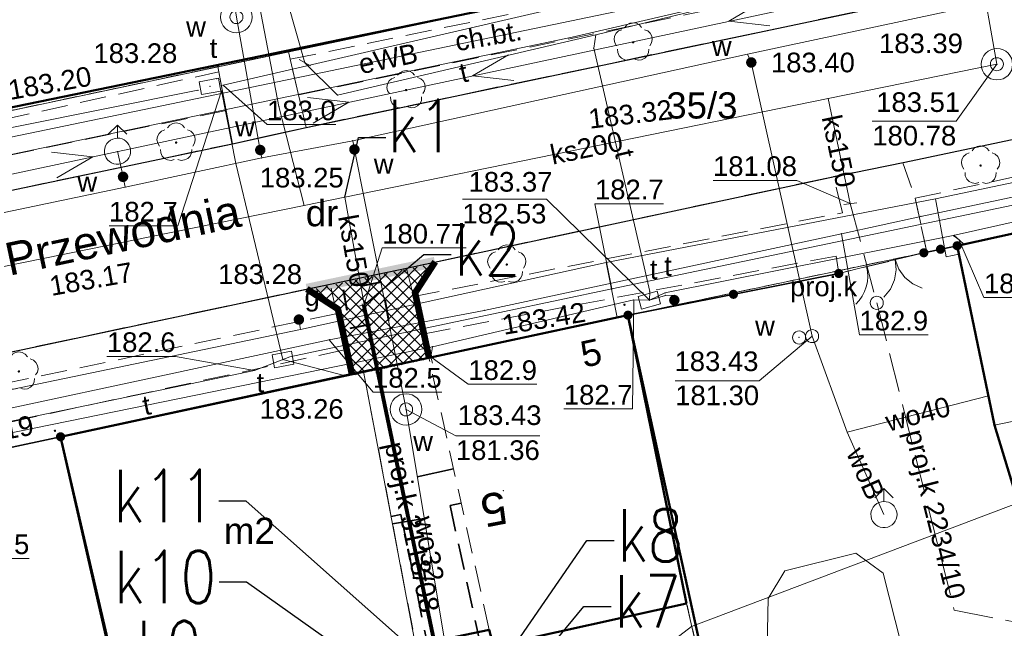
# Model space of a CAD drawing. Extents: x 6599148 to 6599715, y 5731697 to 5731887.
# Tile 4 of 8: x 6599274 to 6599312, y 5731758 to 5731781. Entities that reach past the tile are written whole.
import ezdxf
from ezdxf.enums import TextEntityAlignment as Align

# ---------------------------------------------------------------- set-up
doc = ezdxf.new("R2010")
doc.units = 0
doc.header["$PDSIZE"] = 0.75
for name, pattern in [('PRZER0_8-0_8', [1.6, 0.8, -0.8]), ('PRZER1-1', [2, 1, -1]), ('PRZER2-1', [3, 2, -1]), ('PRZER3-1', [4, 3, -1])]:
    doc.linetypes.add(name, pattern=pattern)
doc.layers.get('0').update_dxf_attribs({"linetype": 'CONTINUOUS', "lineweight": 13})
for name, color, linetype, lineweight in [('0-kreskowanie', 7, 'CONTINUOUS', 13), ('GELULI_O', 61, 'PRZER3-1', 18), ('GEPADR', 7, 'CONTINUOUS', 18), ('GEPADR_O', 7, 'CONTINUOUS', 18), ('GESBLO', 7, 'CONTINUOUS', 18), ('GESBPB', 7, 'PRZER2-1', 18), ('GESBZO', 7, 'CONTINUOUS', 50), ('GESBZO_O', 7, 'CONTINUOUS', 50), ('GESDZI', 61, 'CONTINUOUS', 18), ('GESDZI_O', 61, 'CONTINUOUS', 18), ('GESUZY', 84, 'PRZER1-1', 18), ('GESUZY_O', 84, 'PRZER1-1', 18), ('GSLKBR', 7, 'CONTINUOUS', 18), ('GSLKFU', 7, 'CONTINUOUS', 18), ('GSLKOG', 7, 'CONTINUOUS', 35), ('GSLKRW', 7, 'CONTINUOUS', 25), ('GSPRDL', 84, 'CONTINUOUS', 18), ('GSPWPS', 7, 'CONTINUOUS', 13), ('GSPWPS_O', 7, 'CONTINUOUS', 13), ('GSSKOA', 7, 'PRZER3-1', 18), ('GSSKOD', 7, 'PRZER2-1', 18), ('GSSKOD_O', 7, 'PRZER2-1', 18), ('GSSWWS', 140, 'CONTINUOUS', 18), ('GULEPR', 1, 'CONTINUOUS', 18), ('GULEPR_O', 1, 'CONTINUOUS', 18), ('GULGPR', 52, 'CONTINUOUS', 18), ('GULKPR', 32, 'CONTINUOUS', 18), ('GULKPR_O', 32, 'CONTINUOUS', 18), ('GULSPR', 7, 'CONTINUOUS', 18), ('GULTPR', 30, 'CONTINUOUS', 18), ('GULTPR_O', 30, 'CONTINUOUS', 18), ('GULWPR', 5, 'CONTINUOUS', 18), ('GULWPR_O', 5, 'CONTINUOUS', 18), ('GUPGZA', 52, 'CONTINUOUS', 18), ('GUPGZA_O', 52, 'CONTINUOUS', 18), ('GUPIKP', 7, 'CONTINUOUS', 18), ('GUPIWZ', 7, 'CONTINUOUS', 18), ('GUPIWZ_O', 7, 'CONTINUOUS', 18), ('GUPKSD', 32, 'CONTINUOUS', 18), ('GUPKSD_O', 32, 'CONTINUOUS', 18), ('GUPPRZ', 7, 'CONTINUOUS', 18), ('GUPPRZ_O', 7, 'CONTINUOUS', 18), ('GUPTUT', 30, 'CONTINUOUS', 18), ('GUPTUT_O', 30, 'CONTINUOUS', 18), ('GUPWDT', 5, 'CONTINUOUS', 18), ('GUPWZA', 5, 'CONTINUOUS', 18), ('GUPWZA_O', 5, 'CONTINUOUS', 18), ('GUPZCP', 7, 'CONTINUOUS', 18), ('GUSIKP', 7, 'CONTINUOUS', 18), ('V_ks istn.', 14, 'PRZER2-1', 35), ('V_woda', 4, 'CONTINUOUS', 50), ('V_woda istn.', 4, 'PRZER3-1', 35), ('V_wykopy', 84, 'PRZER0_8-0_8', 40), ('z-odtworzenie', 6, 'PRZER2-1', 30)]:
    doc.layers.add(name, color=color, linetype=linetype, lineweight=lineweight)
for name, color, linetype in [('Linie_odn', 61, 'CONTINUOUS'), ('Odcinki', 34, 'CONTINUOUS'), ('Opis_PZ', 61, 'CONTINUOUS')]:
    doc.layers.add(name, color=color, linetype=linetype)
doc.styles.add('GEO-INFO', font='arial.ttf')
doc.styles.get("Standard").update_dxf_attribs({"font": 'simplex.shx', "width": 0.7})

# ---------------------------------------------------------------- blocks, each defined once
blk = doc.blocks.new('KOLO')
blk.add_hatch(color=0).paths.add_polyline_path([(-0.5, 0), (-0.482963, -0.12941), (-0.433013, -0.25), (-0.353553, -0.353553), (-0.25, -0.433013), (-0.12941, -0.482963), (0, -0.5), (0.12941, -0.482963), (0.25, -0.433013), (0.353553, -0.353553), (0.433013, -0.25), (0.482963, -0.12941), (0.5, 0), (0.482963, 0.12941), (0.433013, 0.25), (0.353553, 0.353553), (0.25, 0.433013), (0.12941, 0.482963), (0, 0.5), (-0.12941, 0.482963), (-0.25, 0.433013), (-0.353553, 0.353553), (-0.433013, 0.25), (-0.482963, 0.12941)])
blk = doc.blocks.new('SPDLP')
blk.add_hatch(color=0).paths.add_polyline_path([(0, -0.09), (0.027812, -0.085595), (0.052901, -0.072812), (0.072812, -0.052901), (0.085595, -0.027812), (0.09, 0), (0.085595, 0.027812), (0.072812, 0.052901), (0.052901, 0.072812), (0.027812, 0.085595), (0, 0.09), (-0.027812, 0.085595), (-0.052901, 0.072812), (-0.072812, 0.052901), (-0.085595, 0.027812), (-0.09, 0), (-0.085595, -0.027812), (-0.072812, -0.052901), (-0.052901, -0.072812), (-0.027812, -0.085595)])
at = {"color": 0}
for points in [[(-1.271938, -0.268652), (-1.40916, -0.048001), (-1.462858, 0.20623), (-1.426585, 0.463525), (-1.304695, 0.693003), (-1.11182, 0.867117), (-0.871109, 0.964971)], [(-0.648554, 1.126667), (-0.481106, 1.325358), (-0.255912, 1.454989), (0, 1.5), (0.255912, 1.454989), (0.481106, 1.325358), (0.648554, 1.126667)], [(0.871109, 0.964971), (1.11182, 0.867117), (1.304695, 0.693003), (1.426585, 0.463525), (1.462858, 0.20623), (1.40916, -0.048001), (1.271938, -0.268652)], [(-0.137547, -1.292703), (-0.389802, -1.355024), (-0.648184, -1.327532), (-0.881678, -1.213525), (-1.062258, -1.026689), (-1.168249, -0.78945), (-1.186929, -0.530282)], [(1.186929, -0.530282), (1.168249, -0.78945), (1.062258, -1.026689), (0.881678, -1.213525), (0.648184, -1.327532), (0.389802, -1.355024), (0.137547, -1.292703)]]:
    blk.add_lwpolyline(points, dxfattribs=at)
blk = doc.blocks.new('SUEP1')
at = {"color": 0}
blk.add_lwpolyline([(-1.5, -1), (1.5, 0), (-1.5, 1)], dxfattribs=at)
blk = doc.blocks.new('POINT')
at = {"color": 0}
blk.add_point((0, 0), dxfattribs=at)
blk = doc.blocks.new('PION_C')
at = {"color": 0}
blk.add_lwpolyline([(0, 0.5), (0, -0.5)], dxfattribs=at)
blk = doc.blocks.new('OKRAG_PELNY')
at = {"color": 0}
blk.add_lwpolyline([(0, 0.5), (0.12941, 0.482963), (0.25, 0.433013), (0.353553, 0.353553), (0.433013, 0.25), (0.482963, 0.12941), (0.5, 0), (0.482963, -0.12941), (0.433013, -0.25), (0.353553, -0.353553), (0.25, -0.433013), (0.12941, -0.482963), (0, -0.5), (-0.12941, -0.482963), (-0.25, -0.433013), (-0.353553, -0.353553), (-0.433013, -0.25), (-0.482963, -0.12941), (-0.5, 0), (-0.482963, 0.12941), (-0.433013, 0.25), (-0.353553, 0.353553), (-0.25, 0.433013), (-0.12941, 0.482963)], close=True, dxfattribs=at)
blk = doc.blocks.new('SUUS02')
at = {"color": 0}
for points in [[(-0.707107, 1.292893), (0, 2), (0.707107, 1.292893)], [(0, 1), (0, 2)]]:
    blk.add_lwpolyline(points, dxfattribs=at)
blk.add_lwpolyline([(0, 1), (0.173648, 0.984808), (0.34202, 0.939693), (0.5, 0.866025), (0.642788, 0.766044), (0.766044, 0.642788), (0.866025, 0.5), (0.939693, 0.34202), (0.984808, 0.173648), (1, 0), (0.984808, -0.173648), (0.939693, -0.34202), (0.866025, -0.5), (0.75575, -0.654861), (0.618159, -0.786053), (0.458227, -0.888835), (0.281733, -0.959493), (0.095056, -0.995472), (-0.095056, -0.995472), (-0.281733, -0.959493), (-0.458227, -0.888835), (-0.618159, -0.786053), (-0.75575, -0.654861), (-0.866025, -0.5), (-0.945001, -0.327068), (-0.989821, -0.142315), (-0.998867, 0.047582), (-0.971812, 0.235759), (-0.909632, 0.415415), (-0.814576, 0.580057), (-0.690079, 0.723734), (-0.540641, 0.841254), (-0.371662, 0.928368), (-0.189251, 0.981929)], close=True, dxfattribs=at)
blk = doc.blocks.new('PROSTOKAT1_5-1_PELNY')
at = {"color": 0}
blk.add_lwpolyline([(0.75, -0.5), (-0.75, -0.5), (-0.75, 0.5), (0.75, 0.5)], close=True, dxfattribs=at)
blk = doc.blocks.new('KTOK04')
at = {"color": 0}
blk.add_lwpolyline([(0, 0), (-0.01711, -0.261052), (-0.068148, -0.517638), (-0.152241, -0.765367), (-0.267949, -1), (-0.413293, -1.217523), (-0.585786, -1.414214), (-0.782477, -1.586707), (-1, -1.732051)], dxfattribs=at)
blk = doc.blocks.new('SLBRA')
at = {"color": 0}
for points in [[(1.732051, 1), (1.414214, 0.585786), (1, 0.267949), (0.517638, 0.068148), (0, 0)], [(0, 0), (0.517638, -0.068148), (1, -0.267949), (1.414214, -0.585786), (1.732051, -1)]]:
    blk.add_lwpolyline(points, dxfattribs=at)

msp = doc.modelspace()

# ---------------------------------------------------------------- hatches: boundary and pattern name
at = {"layer": '0-kreskowanie'}
h = msp.add_hatch(dxfattribs=at)
h.set_pattern_fill('ANSI37', color=30, scale=0.1, style=0)
h.set_pattern_definition([(45, (6599285.3668, 5731767.89015), (-0.224506, 0.224506), []), (135, (6599285.3668, 5731767.89015), (-0.224506, -0.224506), [])])
h.paths.add_polyline_path([(6599285.367, 5731771.142), (6599290.268, 5731772.182), (6599289.501, 5731770.994), (6599290.033, 5731768.524), (6599287.089, 5731767.89), (6599286.554, 5731770.375)])

# ---------------------------------------------------------------- linework, layer by layer
msp.add_line((6599287.45, 5731768.02, 10.18), (6599289.44, 5731757.57, 10.18))
at = {"layer": 'GESBLO', "linetype": 'Continuous', "elevation": 10.18}
for points in [[(6599310.122, 5731772.829), (6599318.955, 5731774.774), (6599320.066, 5731769.735), (6599316.697, 5731768.993), (6599317.11, 5731767.133), (6599311.55, 5731765.976)], [(6599311.55, 5731765.976), (6599317.11, 5731767.133), (6599316.697, 5731768.993), (6599320.066, 5731769.735), (6599320.758, 5731766.628), (6599321.477, 5731763.693), (6599319.994, 5731763.343), (6599313.493, 5731761.824), (6599312.856, 5731761.671)]]:
    msp.add_lwpolyline(points, close=True, dxfattribs=at)
at = {"layer": 'GESBPB', "linetype": 'PRZER2-1', "ltscale": 0.5, "elevation": 10.18}
msp.add_lwpolyline([(6599287.454, 5731768.014), (6599289.445, 5731757.576), (6599292.252, 5731758.16), (6599289.947, 5731768.548)], dxfattribs=at)
at = {"layer": 'GESBZO', "linetype": 'Continuous', "elevation": 10.18}
for points in [[(6599295.09, 5731782.46), (6599273.74, 5731778.06), (6599273.32, 5731779.95), (6599271.96, 5731786.14), (6599271.4, 5731788.7), (6599279.77, 5731790.45), (6599280.4, 5731787.57), (6599283.21, 5731788.16), (6599283.51, 5731786.76), (6599293.77, 5731788.96)], [(6599320.07, 5731769.74), (6599320.76, 5731766.63), (6599321.48, 5731763.69), (6599319.99, 5731763.34), (6599320.53, 5731761.06), (6599313.88, 5731759.54), (6599313.49, 5731761.82), (6599312.86, 5731761.67), (6599311.55, 5731765.98), (6599310.12, 5731772.83), (6599318.96, 5731774.77)], [(6599299.79, 5731759.17), (6599292.41, 5731757.54), (6599292.25, 5731758.16), (6599289.44, 5731757.57), (6599278.22, 5731755.24), (6599275.88, 5731765.53), (6599287.45, 5731768.02), (6599289.94, 5731768.55), (6599297.55, 5731770.18)]]:
    msp.add_lwpolyline(points, close=True, dxfattribs=at)
at = {"layer": 'GESDZI', "linetype": 'Continuous', "elevation": 10.22}
for points in [[(6599290.203, 5731805.179), (6599292.9, 5731793.17), (6599295.09, 5731782.46), (6599273.6, 5731777.91)], [(6599238.371, 5731769.272), (6599252.24, 5731772.67), (6599273.6, 5731777.91), (6599295.09, 5731782.46), (6599305.65, 5731784.84), (6599316.13, 5731787.06), (6599332.801, 5731790.808)], [(6599335.502, 5731778.135), (6599318.96, 5731774.77), (6599310.12, 5731772.83), (6599297.55, 5731770.18), (6599275.88, 5731765.53), (6599260.17, 5731762.18), (6599254.5, 5731760.93), (6599247.69, 5731759.44), (6599240.923, 5731757.985)]]:
    msp.add_lwpolyline(points, dxfattribs=at)
for points in [[(6599305.02, 5731736.05), (6599303.56, 5731742.29), (6599301.92, 5731749.84), (6599299.79, 5731759.17), (6599297.55, 5731770.18), (6599310.12, 5731772.83), (6599318.96, 5731774.77), (6599320.07, 5731769.74), (6599326.41, 5731741)], [(6599283.82, 5731731.41), (6599275.88, 5731765.53), (6599297.55, 5731770.18), (6599299.79, 5731759.17), (6599301.92, 5731749.84), (6599303.56, 5731742.29), (6599305.02, 5731736.05)], [(6599262.51, 5731726.73), (6599254.5, 5731760.93), (6599260.17, 5731762.18), (6599275.88, 5731765.53), (6599283.82, 5731731.41)]]:
    msp.add_lwpolyline(points, close=True, dxfattribs=at)
at = {"layer": 'GESUZY', "linetype": 'PRZER1-1', "ltscale": 0.5, "elevation": 10.08}
for points in [[(6599332.801, 5731790.808), (6599316.13, 5731787.06), (6599305.65, 5731784.84), (6599295.09, 5731782.46), (6599273.6, 5731777.91), (6599273.15, 5731780.02), (6599251.72, 5731775.24), (6599237.701, 5731772.233)], [(6599238.371, 5731769.272), (6599252.24, 5731772.67), (6599273.6, 5731777.91), (6599295.09, 5731782.46), (6599305.65, 5731784.84), (6599316.13, 5731787.06), (6599332.801, 5731790.808)], [(6599335.502, 5731778.135), (6599318.96, 5731774.77), (6599310.12, 5731772.83), (6599297.55, 5731770.18), (6599275.88, 5731765.53), (6599260.17, 5731762.18), (6599254.5, 5731760.93), (6599247.69, 5731759.44), (6599240.923, 5731757.985)]]:
    msp.add_lwpolyline(points, dxfattribs=at)
for points in [[(6599305.02, 5731736.05), (6599303.56, 5731742.29), (6599301.92, 5731749.84), (6599299.79, 5731759.17), (6599297.55, 5731770.18), (6599310.12, 5731772.83), (6599318.96, 5731774.77), (6599320.07, 5731769.74), (6599326.41, 5731741)], [(6599283.82, 5731731.41), (6599275.88, 5731765.53), (6599297.55, 5731770.18), (6599299.79, 5731759.17), (6599301.92, 5731749.84), (6599303.56, 5731742.29), (6599305.02, 5731736.05)], [(6599262.51, 5731726.73), (6599254.5, 5731760.93), (6599260.17, 5731762.18), (6599275.88, 5731765.53), (6599283.82, 5731731.41)]]:
    msp.add_lwpolyline(points, close=True, dxfattribs=at)
at = {"layer": 'GSLKBR', "linetype": 'Continuous', "elevation": 10.18}
msp.add_lwpolyline([(6599306.66, 5731772.04), (6599308.848, 5731772.56)], dxfattribs=at)
at = {"layer": 'GSLKFU', "linetype": 'Continuous', "elevation": 10.18}
msp.add_lwpolyline([(6599305.6, 5731771.77), (6599306.66, 5731772.04)], dxfattribs=at)
at = {"layer": 'GSLKOG', "linetype": 'Continuous', "elevation": 10.18}
for points in [[(6599310.122, 5731772.829), (6599308.848, 5731772.56)], [(6599305.6, 5731771.77), (6599297.552, 5731770.178)], [(6599266.884, 5731763.612), (6599275.88, 5731765.534)]]:
    msp.add_lwpolyline(points, dxfattribs=at)
at = {"layer": 'GSLKRW', "linetype": 'Continuous', "elevation": 10.18}
for points in [[(6599253.366, 5731770.558), (6599267.071, 5731773.481), (6599269.883, 5731774.08), (6599282.443, 5731776.725), (6599285.254, 5731777.351), (6599308.204, 5731782.173), (6599310.731, 5731782.73), (6599333.497, 5731787.544)], [(6599254.09, 5731764.592), (6599263.759, 5731766.589), (6599266.097, 5731767.098), (6599286.179, 5731771.367), (6599289.086, 5731771.97), (6599305.434, 5731775.477), (6599308.127, 5731776.015), (6599334.754, 5731781.643)]]:
    msp.add_lwpolyline(points, dxfattribs=at)
at = {"layer": 'GSSKOA', "linetype": 'PRZER3-1', "ltscale": 0.5, "elevation": 10.18}
for points in [[(6599239.652, 5731767.584), (6599242.377, 5731768.207), (6599253.366, 5731770.558), (6599267.071, 5731773.481), (6599269.883, 5731774.08), (6599282.443, 5731776.725), (6599285.254, 5731777.351), (6599308.204, 5731782.173), (6599310.731, 5731782.73), (6599333.497, 5731787.544)], [(6599334.754, 5731781.643), (6599308.127, 5731776.015), (6599305.434, 5731775.477), (6599289.086, 5731771.97), (6599286.179, 5731771.367), (6599266.097, 5731767.098), (6599263.759, 5731766.589), (6599254.09, 5731764.592), (6599250.779, 5731763.898), (6599247.688, 5731763.221), (6599246.81, 5731762.983), (6599240.118, 5731761.547)]]:
    msp.add_lwpolyline(points, dxfattribs=at)
msp.add_lwpolyline([(6599284.653, 5731779.95), (6599284.968, 5731778.591), (6599285.254, 5731777.351), (6599282.443, 5731776.725), (6599282.201, 5731777.995), (6599281.92, 5731779.467), (6599281.869, 5731779.739), (6599284.573, 5731780.296)], close=True, dxfattribs=at)
at = {"layer": 'GSSKOD', "linetype": 'PRZER2-1', "ltscale": 0.5, "elevation": 10.18}
for points in [[(6599307.751, 5731784.742), (6599307.995, 5731783.358), (6599284.968, 5731778.591), (6599284.653, 5731779.95), (6599296.27, 5731782.34), (6599296.72, 5731782.83)], [(6599335.354, 5731778.832), (6599332.619, 5731778.203), (6599332.661, 5731777.624), (6599328.696, 5731776.856), (6599318.955, 5731774.774), (6599310.122, 5731772.829), (6599308.965, 5731772.585), (6599308.515, 5731774.647), (6599335.04, 5731780.302)], [(6599265.877, 5731778.4), (6599268.785, 5731779.049), (6599269.31, 5731776.676), (6599281.92, 5731779.467), (6599282.201, 5731777.995), (6599269.592, 5731775.398), (6599269.883, 5731774.08), (6599267.071, 5731773.481), (6599266.741, 5731774.84), (6599242.128, 5731769.516), (6599242.377, 5731768.207), (6599239.652, 5731767.584), (6599239.159, 5731768.91)], [(6599266.336, 5731766.004), (6599286.423, 5731770.235), (6599286.179, 5731771.367), (6599289.086, 5731771.97), (6599289.359, 5731770.885), (6599305.746, 5731774.092), (6599305.405, 5731775.471), (6599308.046, 5731775.998), (6599308.515, 5731774.647), (6599308.965, 5731772.585), (6599305.6, 5731771.77), (6599305.499, 5731772.437), (6599289.718, 5731769.459), (6599289.947, 5731768.548), (6599287.454, 5731768.014), (6599286.925, 5731767.901), (6599286.721, 5731768.849), (6599266.659, 5731764.521)]]:
    msp.add_lwpolyline(points, dxfattribs=at)
at = {"layer": 'GSSWWS', "linetype": 'Continuous', "elevation": 10.06}
msp.add_lwpolyline([(6599307.292, 5731760.33), (6599306.256, 5731761.09), (6599303.539, 5731760.416), (6599302.9, 5731759.363), (6599302.859, 5731756.931), (6599304.178, 5731754.497), (6599305.1, 5731753.886), (6599307.785, 5731754.689), (6599308.431, 5731755.852)], close=True, dxfattribs=at)
at = {"layer": 'GULEPR', "linetype": 'Continuous', "elevation": 10.14}
for points in [[(6599272.617, 5731776.696), (6599304.16, 5731783.257), (6599333.142, 5731789.211)], [(6599238.643, 5731768.066), (6599272.216, 5731775.183), (6599306.289, 5731782.444), (6599331.018, 5731787.754), (6599333.341, 5731788.273)], [(6599335.209, 5731779.509), (6599333.13, 5731779.12), (6599327.84, 5731777.98), (6599308.74, 5731773.95), (6599305.7, 5731773.29), (6599292.06, 5731770.36), (6599286.14, 5731769.24), (6599267.38, 5731765.21), (6599262.69, 5731764.15), (6599252.66, 5731762.08), (6599248.46, 5731761), (6599240.607, 5731759.384)], [(6599240.66, 5731759.148), (6599254.31, 5731762.033), (6599283.281, 5731768.066), (6599284.633, 5731768.588), (6599296.934, 5731771.18), (6599329.027, 5731777.875), (6599335.282, 5731779.168)]]:
    msp.add_lwpolyline(points, dxfattribs=at)
at = {"layer": 'GULGPR', "linetype": 'Continuous', "elevation": 10.14}
for points in [[(6599334.843, 5731781.228), (6599333.673, 5731779.8), (6599328.601, 5731778.677), (6599309.296, 5731774.617), (6599296.717, 5731772.19), (6599285.04, 5731769.626), (6599270.009, 5731766.506), (6599247.07, 5731761.3), (6599240.477, 5731759.957)], [(6599309.296, 5731774.617), (6599309.698, 5731772.404), (6599310.189, 5731772.505)], [(6599296.717, 5731772.19), (6599297.133, 5731770.088)], [(6599285.04, 5731769.626), (6599284.983, 5731770.009)]]:
    msp.add_lwpolyline(points, dxfattribs=at)
at = {"layer": 'GULKPR', "linetype": 'Continuous', "elevation": 10.14}
for points in [[(6599285.18, 5731774.37), (6599284.22, 5731778.15), (6599281.76, 5731790.95)], [(6599311.64, 5731779.76), (6599310.96, 5731783.6), (6599309.45, 5731788.06)], [(6599311.64, 5731779.76), (6599305.19, 5731778.45), (6599286.74, 5731774.69), (6599285.18, 5731774.37), (6599271.06, 5731771.5), (6599264.64, 5731770.19), (6599248.43, 5731767.13), (6599239.241, 5731765.424)], [(6599306.04, 5731774.44), (6599305.19, 5731778.45)], [(6599286.74, 5731774.69), (6599287.47, 5731770.58)]]:
    msp.add_lwpolyline(points, dxfattribs=at)
at = {"layer": 'GULKPR', "linetype": 'PRZER3-1', "ltscale": 0.5, "elevation": 10.14}
for points in [[(6599306.04, 5731774.44), (6599307.05, 5731770.65)], [(6599287.401, 5731770.615), (6599291.035, 5731753.514), (6599288.216, 5731752.918), (6599288.411, 5731750.671)], [(6599307.05, 5731770.65), (6599310.01, 5731758.91), (6599314.69, 5731758)]]:
    msp.add_lwpolyline(points, dxfattribs=at)
at = {"layer": 'GULSPR', "linetype": 'Continuous', "elevation": 10.14}
msp.add_lwpolyline([(6599238.49, 5731768.743), (6599252.375, 5731771.8), (6599295.424, 5731780.796), (6599333.075, 5731789.522)], dxfattribs=at)
at = {"layer": 'GULTPR', "linetype": 'Continuous', "elevation": 10.14}
for points in [[(6599282.088, 5731778.956), (6599311.546, 5731785.788)], [(6599296.32, 5731780.88), (6599304.16, 5731782.8), (6599305.74, 5731784.76)], [(6599296.32, 5731780.88), (6599286.46, 5731778.58), (6599285.21, 5731779.82)], [(6599298.37, 5731770.75), (6599298.38, 5731771.08), (6599296.24, 5731780.37), (6599296.32, 5731780.88)], [(6599238.262, 5731769.753), (6599253.21, 5731773.171), (6599281.125, 5731778.77)], [(6599282.032, 5731778.743), (6599282.575, 5731775.971), (6599284.373, 5731768.484)], [(6599335.403, 5731778.6), (6599320.09, 5731775.46), (6599317.65, 5731774.94), (6599309.97, 5731773.22), (6599298.96, 5731771.03), (6599298.37, 5731770.75), (6599297.77, 5731770.76), (6599290.08, 5731768.97), (6599268.25, 5731764.51), (6599267.94, 5731764.47), (6599267.64, 5731764.43), (6599260.3, 5731762.86), (6599247.08, 5731759.88), (6599240.813, 5731758.473)], [(6599309.97, 5731773.22), (6599310.18, 5731773.07)], [(6599298.37, 5731770.75), (6599298.98, 5731770.93), (6599299.33, 5731770.94), (6599299.29, 5731770.82), (6599299.32, 5731770.75)], [(6599290.08, 5731768.97), (6599290.02, 5731768.58)], [(6599284.373, 5731768.484), (6599286.761, 5731767.866)]]:
    msp.add_lwpolyline(points, dxfattribs=at)
at = {"layer": 'GULWPR', "linetype": 'Continuous', "elevation": 10.14}
for points in [[(6599283.561, 5731776.182), (6599283.507, 5731776.485), (6599282.594, 5731781.564), (6599281.156, 5731790.506), (6599283.683, 5731791.137)], [(6599238.96, 5731766.667), (6599243.361, 5731767.61), (6599247.324, 5731768.459), (6599258.286, 5731770.786), (6599262.96, 5731771.84), (6599278.35, 5731775.07), (6599283.561, 5731776.182), (6599287.037, 5731776.84), (6599302.113, 5731780.141), (6599309.452, 5731781.715), (6599333.642, 5731786.865)], [(6599304.58, 5731769.378), (6599302.26, 5731779.828), (6599302.113, 5731780.141)], [(6599287.037, 5731776.84), (6599287.103, 5731776.505), (6599289.073, 5731766.578)], [(6599278.35, 5731775.07), (6599278.266, 5731775.461), (6599278.057, 5731776.439)], [(6599304.58, 5731769.378), (6599305.924, 5731765.704), (6599311.315, 5731767.102)], [(6599289.073, 5731766.578), (6599290.846, 5731755.931), (6599288.742, 5731754.639)], [(6599305.924, 5731765.704), (6599307.327, 5731762.561)], [(6599265.192, 5731730.385), (6599280.087, 5731747.278), (6599285.295, 5731748.502), (6599288.119, 5731749.165), (6599299.973, 5731758.289), (6599312.451, 5731763.004)]]:
    msp.add_lwpolyline(points, dxfattribs=at)
at = {"layer": 'GUPPRZ_O', "linetype": 'Continuous', "elevation": 10.8, "flags": 128}
for points in [[(6599287.162, 5731782.142), (6599284.541, 5731782.142), (6599285.21, 5731779.82)], [(6599306.881, 5731777.587), (6599310.084, 5731777.587), (6599311.64, 5731779.76)], [(6599277.732, 5731773.587), (6599280.353, 5731773.587), (6599282.032, 5731778.743)], [(6599286.387, 5731777.454), (6599283.766, 5731777.454), (6599282.088, 5731778.956)], [(6599306.881, 5731777.587), (6599310.084, 5731777.587)], [(6599300.798, 5731775.327), (6599304.001, 5731775.327), (6599306.04, 5731774.44)], [(6599291.23, 5731774.607), (6599294.433, 5731774.607), (6599298.37, 5731770.75)], [(6599291.23, 5731774.607), (6599294.433, 5731774.607)], [(6599298.911, 5731774.435), (6599296.29, 5731774.435), (6599296.934, 5731771.18)], [(6599309.012, 5731769.428), (6599306.392, 5731769.428), (6599305.7, 5731773.29)], [(6599313.767, 5731770.847), (6599311.146, 5731770.847), (6599310.18, 5731773.07)], [(6599291.368, 5731772.745), (6599288.165, 5731772.745), (6599287.47, 5731770.58)], [(6599295.102, 5731766.595), (6599297.722, 5731766.595), (6599297.77, 5731770.76)], [(6599299.354, 5731767.667), (6599302.557, 5731767.667), (6599304.58, 5731769.378)], [(6599290.435, 5731767.243), (6599287.814, 5731767.243), (6599286.14, 5731769.24)], [(6599277.65, 5731768.604), (6599280.27, 5731768.604), (6599283.281, 5731768.066)], [(6599294.074, 5731767.537), (6599291.453, 5731767.537), (6599290.02, 5731768.58)], [(6599299.354, 5731767.667), (6599302.557, 5731767.667)], [(6599294.181, 5731765.575), (6599290.978, 5731765.575), (6599289.073, 5731766.578)], [(6599290.978, 5731765.575), (6599294.181, 5731765.575)], [(6599274.686, 5731760.887), (6599272.065, 5731760.887), (6599267.64, 5731764.43)]]:
    msp.add_lwpolyline(points, dxfattribs=at)
at = {"layer": 'GUSIKP', "linetype": 'Continuous', "elevation": 10.14}
for points in [[(6599283.194, 5731781.564, -1), (6599281.994, 5731781.564, -1)], [(6599312.24, 5731779.76, -1), (6599311.04, 5731779.76, -1)], [(6599289.673, 5731766.578, -1), (6599288.473, 5731766.578, -1)]]:
    msp.add_lwpolyline(points, format="xyb", close=True, dxfattribs=at)
at = {"layer": 'Linie_odn'}
for points in [[(6599286.731, 5731774.68), (6599287.263, 5731776.962), (6599288.307, 5731776.962)], [(6599287.461, 5731770.564), (6599289.755, 5731772.497), (6599290.799, 5731772.497)], [(6599289.996, 5731756.831), (6599282.967, 5731763.072), (6599281.923, 5731763.072)], [(6599292.24, 5731756.135), (6599295.978, 5731761.574), (6599297.022, 5731761.574)], [(6599289.263, 5731755.522), (6599282.987, 5731759.983), (6599281.943, 5731759.983)], [(6599293.697, 5731756.434), (6599295.869, 5731759.049), (6599296.913, 5731759.049)]]:
    msp.add_lwpolyline(points, dxfattribs=at)
at = {"layer": 'Odcinki', "const_width": 0.15}
msp.add_lwpolyline([(6599290.758, 5731754.803), (6599287.461, 5731770.564)], dxfattribs=at)
at = {"layer": 'V_ks istn.'}
for p, q in [((6599291.178, 5731763.001, 10.18), (6599290.753, 5731762.908, 3.289)), ((6599288.509, 5731762.483, 10.18), (6599288.878, 5731762.561, 2.297))]:
    msp.add_line(p, q, dxfattribs=at)
at = {"layer": 'V_ks istn.', "ltscale": 0.5}
for p, q in [((6599290.753, 5731762.908, 3.289), (6599292.663, 5731754.212, 3.289)), ((6599288.878, 5731762.56, 2.297), (6599290.932, 5731752.566, 2.297))]:
    msp.add_line(p, q, dxfattribs=at)
at = {"layer": 'V_woda', "color": 41, "lineweight": 50, "elevation": 10.18}
msp.add_lwpolyline([(6599275.879, 5731765.534), (6599297.55, 5731770.178), (6599305.02, 5731736.05), (6599283.816, 5731731.405), (6599275.88, 5731765.53)], dxfattribs=at)
at = {"layer": 'V_woda istn.'}
for p, q in [((6599289.501, 5731764.007, 10.14), (6599290.886, 5731764.314, 10.18)), ((6599288.557, 5731762.209, 10.18), (6599289.767, 5731762.41, 10.14))]:
    msp.add_line(p, q, dxfattribs=at)
at = {"layer": 'V_wykopy', "elevation": 10.14}
msp.add_lwpolyline([(6599288.143, 5731771.433), (6599286.669, 5731771.157), (6599286.945, 5731769.682), (6599288.419, 5731769.959)], close=True, dxfattribs=at)
at = {"layer": 'z-odtworzenie', "color": 20, "linetype": 'Continuous', "const_width": 0.4, "elevation": 10.18}
msp.add_lwpolyline([(6599285.285, 5731771.177), (6599290.179, 5731772.205)], dxfattribs=at)
at = {"layer": 'z-odtworzenie', "color": 5, "linetype": 'Continuous', "const_width": 0.25, "elevation": 10.18}
for points in [[(6599290.187, 5731772.217), (6599289.42, 5731771.029), (6599289.955, 5731768.544)], [(6599285.285, 5731771.177), (6599286.473, 5731770.41), (6599287.008, 5731767.925)]]:
    msp.add_lwpolyline(points, dxfattribs=at)

# ---------------------------------------------------------------- block references
at = {"layer": 'GEPADR'}
msp.add_blockref('POINT', (6599292.79, 5731763.47, 10.28), dxfattribs=at)
at = {"layer": 'GSLKBR', "xscale": 0.75, "yscale": 0.75, "rotation": 283.3674305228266}
msp.add_blockref('SLBRA', (6599307.754, 5731772.3, 10.18), dxfattribs=at)
at = {"layer": 'GSLKFU', "xscale": 0.75, "yscale": 0.75, "rotation": 14.29032509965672}
msp.add_blockref('KTOK04', (6599306.66, 5731772.04, 10.18), dxfattribs=at)
at = {"layer": 'GSLKOG', "xscale": 0.35, "yscale": 0.35}
for p in [(6599308.848, 5731772.56, 10.18), (6599309.485, 5731772.694, 10.18), (6599310.122, 5731772.829, 10.18), (6599305.6, 5731771.77, 10.18), (6599301.576, 5731770.974, 10.18), (6599297.552, 5731770.178, 10.18), (6599275.88, 5731765.534, 10.18)]:
    msp.add_blockref('KOLO', p, dxfattribs=at)
at = {"layer": 'GSPRDL', "xscale": 0.5, "yscale": 0.5}
for p in [(6599297.748, 5731780.598, 10.12), (6599289.077, 5731778.775, 10.12), (6599280.294, 5731776.768, 10.12), (6599311.017, 5731775.89, 10.12), (6599292.922, 5731772.112, 10.12), (6599274.29, 5731768.029, 10.12)]:
    msp.add_blockref('SPDLP', p, dxfattribs=at)
at = {"layer": 'GSPWPS', "xscale": 0.09, "yscale": 0.09}
for p in [(6599296.568, 5731776.812, 10.08), (6599275.229, 5731772.093, 10.08), (6599297.415, 5731770.577, 10.08), (6599275.667, 5731765.765, 10.08)]:
    msp.add_blockref('KOLO', p, dxfattribs=at)
at = {"layer": 'GULEPR', "xscale": 0.5, "yscale": 0.5}
for p, rotation in [((6599302.132, 5731781.558, 10.15), 192.0312887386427), ((6599292.352, 5731779.474, 10.15), 192.0312887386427), ((6599286.153, 5731778.153, 10.15), 12.0312887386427), ((6599276.373, 5731776.068, 10.15), 12.0312887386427)]:
    msp.add_blockref('SUEP1', p, dxfattribs=dict(at, rotation=rotation))
at = {"layer": 'GUPGZA', "xscale": 0.4, "yscale": 0.4, "rotation": 8.304980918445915}
msp.add_blockref('KOLO', (6599284.983, 5731770.009, 10.16), dxfattribs=at)
at = {"layer": 'GUPIKP', "xscale": 0.5, "yscale": 0.5}
for name, p in [('POINT', (6599281.59, 5731778.913, 10.16)), ('POINT', (6599298.37, 5731770.75, 10.16)), ('OKRAG_PELNY', (6599304.58, 5731769.378, 10.16)), ('POINT', (6599284.373, 5731768.484, 10.16))]:
    msp.add_blockref(name, p, dxfattribs=at)
at = {"layer": 'GUPIWZ', "xscale": 0.5, "yscale": 0.5}
for p in [(6599282.594, 5731781.564, 10.18), (6599311.64, 5731779.76, 10.18), (6599304.083, 5731769.326, 10.18), (6599289.073, 5731766.578, 10.18)]:
    msp.add_blockref('OKRAG_PELNY', p, dxfattribs=at)
for p, rotation in [((6599281.59, 5731778.913, 10.18), 190.2871614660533), ((6599298.37, 5731770.75, 10.18), 14.9168226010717), ((6599284.373, 5731768.484, 10.18), 190.1912382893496)]:
    msp.add_blockref('PROSTOKAT1_5-1_PELNY', p, dxfattribs=dict(at, rotation=rotation))
at = {"layer": 'GUPKSD', "xscale": 0.5, "yscale": 0.5}
msp.add_blockref('OKRAG_PELNY', (6599307.05, 5731770.65, 10.16), dxfattribs=at)
at = {"layer": 'GUPPRZ'}
for p in [(6599296.32, 5731780.88, 10.16), (6599296.24, 5731780.37, 10.16), (6599285.21, 5731779.82, 10.16), (6599302.26, 5731779.828, 10.16), (6599311.64, 5731779.76, 10.16), (6599311.64, 5731779.76, 10.16), (6599281.836, 5731779.21, 10.16), (6599281.125, 5731778.77, 10.16), (6599281.59, 5731778.913, 10.16), (6599282.032, 5731778.743, 10.16), (6599282.088, 5731778.956, 10.16), (6599286.46, 5731778.58, 10.16), (6599305.19, 5731778.45, 10.16), (6599284.22, 5731778.15, 10.16), (6599287.037, 5731776.84, 10.16), (6599283.507, 5731776.485, 10.16), (6599283.561, 5731776.182, 10.16), (6599278.35, 5731775.07, 10.16), (6599286.74, 5731774.69, 10.16), (6599285.18, 5731774.37, 10.16), (6599306.04, 5731774.44, 10.16), (6599308.74, 5731773.95, 10.16), (6599305.7, 5731773.29, 10.16), (6599309.97, 5731773.22, 10.16), (6599310.18, 5731773.07, 10.16), (6599296.934, 5731771.18, 10.16), (6599298.38, 5731771.08, 10.16), (6599298.96, 5731771.03, 10.16), (6599298.98, 5731770.93, 10.16), (6599299.29, 5731770.82, 10.16), (6599299.33, 5731770.94, 10.16), (6599287.47, 5731770.58, 10.16), (6599297.77, 5731770.76, 10.16), (6599298.37, 5731770.75, 10.16), (6599298.37, 5731770.75, 10.16), (6599292.06, 5731770.36, 10.16), (6599284.983, 5731770.009, 10.16), (6599304.083, 5731769.326, 10.16), (6599304.58, 5731769.378, 10.16), (6599286.14, 5731769.24, 10.16), (6599290.08, 5731768.97, 10.16), (6599290.02, 5731768.58, 10.16), (6599284.373, 5731768.484, 10.16), (6599283.281, 5731768.066, 10.16), (6599289.073, 5731766.578, 10.16), (6599289.073, 5731766.578, 10.16)]:
    msp.add_blockref('POINT', p, dxfattribs=at)
at = {"layer": 'GUPTUT', "xscale": 0.4, "yscale": 0.4, "rotation": 15.3053510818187}
msp.add_blockref('KOLO', (6599299.32, 5731770.75, 10.16), dxfattribs=at)
at = {"layer": 'GUPWDT', "xscale": 0.5, "yscale": 0.5}
for p in [(6599278.057, 5731776.439, 10.16), (6599307.327, 5731762.561, 10.16)]:
    msp.add_blockref('SUUS02', p, dxfattribs=at)
at = {"layer": 'GUPWZA', "xscale": 0.4, "yscale": 0.4}
for p, rotation in [((6599302.26, 5731779.828, 10.16), 284.0375115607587), ((6599283.507, 5731776.485, 10.16), 279.2494123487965), ((6599287.103, 5731776.505, 10.16), 281.2745907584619), ((6599278.266, 5731775.461, 10.16), 280.6538085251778)]:
    msp.add_blockref('KOLO', p, dxfattribs=dict(at, rotation=rotation))
at = {"layer": 'GUPZCP', "xscale": 0.5, "yscale": 0.5}
for p, rotation in [((6599285.21, 5731779.82, 10.16), 60.6851552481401), ((6599306.04, 5731774.44, 10.16), 277.0648719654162), ((6599310.18, 5731773.07, 10.16), 47.39204984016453), ((6599287.47, 5731770.58, 10.16), 285.6805955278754), ((6599290.02, 5731768.58, 10.16), 195.027749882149)]:
    msp.add_blockref('PION_C', p, dxfattribs=dict(at, rotation=rotation))

# ---------------------------------------------------------------- texts
at = {"layer": 'GELULI_O', "linetype": 'Continuous', "style": 'GEO-INFO'}
msp.add_text('Przewodnia', height=1.25, rotation=12.0141, dxfattribs=at).set_placement((6599278.252, 5731773.239, 0.66), align=Align.MIDDLE_CENTER)
at = {"layer": 'GEPADR_O', "linetype": 'Continuous', "style": 'GEO-INFO'}
msp.add_text('5', height=1.25, rotation=191, dxfattribs=at).set_placement((6599292.79, 5731763.47, 10.8))
at = {"layer": 'GESBZO_O', "linetype": 'Continuous', "style": 'GEO-INFO'}
msp.add_text('5', height=1, rotation=12.4548, dxfattribs=at).set_placement((6599296.247, 5731768.251, 10.8), align=Align.CENTER)
msp.add_text('m2', height=1, dxfattribs=at).set_placement((6599283.089, 5731761.951, 10.8), align=Align.MIDDLE)
at = {"layer": 'GESDZI_O', "linetype": 'Continuous', "style": 'GEO-INFO'}
msp.add_text('35/3', height=1, dxfattribs=at).set_placement((6599300.373, 5731778.207, 10.81), align=Align.MIDDLE)
at = {"layer": 'GESUZY_O', "linetype": 'Continuous', "style": 'GEO-INFO'}
msp.add_text('dr', height=1, dxfattribs=at).set_placement((6599285.866, 5731774.093, 10.8), align=Align.MIDDLE)
at = {"layer": 'GSPWPS_O', "linetype": 'Continuous', "style": 'GEO-INFO'}
for s, rotation, p in [('183.20', 10.065, (6599273.957, 5731778.394, 10.8)), ('183.32', 6.6802, (6599296.088, 5731777.297, 10.8)), ('183.17', 10.065, (6599275.533, 5731770.91, 10.8)), ('183.42', 9.2035, (6599292.812, 5731769.425, 10.8)), ('183.19', 10.065, (6599271.747, 5731765.062, 10.8))]:
    msp.add_text(s, height=0.75, rotation=rotation, dxfattribs=at).set_placement(p)
at = {"layer": 'GSSKOD_O', "linetype": 'Continuous', "style": 'GEO-INFO'}
msp.add_text('ch.bt.', height=0.75, rotation=9.9954, dxfattribs=at).set_placement((6599292.213, 5731780.86, 10.8), align=Align.MIDDLE)
at = {"layer": 'GULEPR_O', "linetype": 'Continuous', "style": 'GEO-INFO'}
msp.add_text('eWB', height=0.75, rotation=11.7507, dxfattribs=at).set_placement((6599288.388, 5731779.977, 10.8), align=Align.MIDDLE_CENTER)
at = {"layer": 'GULKPR_O', "linetype": 'Continuous', "style": 'GEO-INFO'}
for s, rotation, p in [('ks150', 281.9678, (6599305.615, 5731776.445, 10.8)), ('ks150', 280.0716, (6599287.105, 5731772.635, 10.8)), ('proj.k 2234/10', 284.151, (6599309.198, 5731762.556, 10.8)), ('proj.k 3118/08', 281.9947, (6599289.218, 5731762.065, 10.8))]:
    msp.add_text(s, height=0.75, rotation=rotation, dxfattribs=at).set_placement(p, align=Align.MIDDLE)
msp.add_text('ks200', height=0.75, rotation=11.5188, dxfattribs=at).set_placement((6599295.965, 5731776.57, 10.8), align=Align.MIDDLE_CENTER)
at = {"layer": 'GULTPR_O', "linetype": 'Continuous', "style": 'GEO-INFO'}
for rotation, p in [(13.1303, (6599291.273, 5731779.441, 10.8)), (282.9721, (6599297.43, 5731776.34, 10.8))]:
    msp.add_text('t', height=0.75, rotation=rotation, dxfattribs=at).set_placement(p, align=Align.MIDDLE)
msp.add_text('t', height=0.75, rotation=11.547, dxfattribs=at).set_placement((6599279.165, 5731766.74, 10.8), align=Align.MIDDLE_CENTER)
at = {"layer": 'GULWPR_O', "linetype": 'Continuous', "style": 'GEO-INFO'}
for s, rotation, p in [('wo40', 14.5341, (6599308.619, 5731766.403, 10.8)), ('woB', 294.0613, (6599306.625, 5731764.133, 10.8)), ('wo32', 279.4578, (6599289.959, 5731761.255, 10.8))]:
    msp.add_text(s, height=0.75, rotation=rotation, dxfattribs=at).set_placement(p, align=Align.MIDDLE)
at = {"layer": 'GUPGZA_O', "linetype": 'Continuous', "style": 'GEO-INFO'}
msp.add_text('g', height=0.75, dxfattribs=at).set_placement((6599285.78, 5731770.535, 10.8), align=Align.RIGHT)
at = {"layer": 'GUPIWZ_O', "linetype": 'Continuous', "style": 'GEO-INFO'}
for s, p in [('w', (6599281.432, 5731780.819, 10.8)), ('t', (6599281.867, 5731780.001, 10.8)), ('t', (6599298.673, 5731771.557, 10.8)), ('w', (6599303.16, 5731769.394, 10.8)), ('t', (6599283.653, 5731767.232, 10.8)), ('w', (6599290.103, 5731764.988, 10.8))]:
    msp.add_text(s, height=0.75, dxfattribs=at).set_placement(p, align=Align.RIGHT)
at = {"layer": 'GUPKSD_O', "linetype": 'Continuous', "style": 'GEO-INFO'}
msp.add_text('proj.k', height=0.75, dxfattribs=at).set_placement((6599306.3, 5731770.9, 10.8), align=Align.RIGHT)
at = {"layer": 'GUPPRZ_O', "linetype": 'Continuous', "style": 'GEO-INFO'}
for s, p in [('183.39', (6599307.137, 5731780.559, 10.8)), ('183.28', (6599277.136, 5731780.184, 10.8)), ('183.40', (6599303.01, 5731779.828, 10.8)), ('183.51', (6599307.03, 5731778.314, 10.8)), ('183.0', (6599283.766, 5731777.996, 10.8)), ('180.78', (6599306.881, 5731777.034, 10.8)), ('181.08', (6599300.798, 5731775.869, 10.8)), ('183.25', (6599283.489, 5731775.43, 10.8)), ('183.37', (6599291.461, 5731775.27, 10.8)), ('182.7', (6599296.29, 5731774.977, 10.8)), ('182.7', (6599277.732, 5731774.129, 10.8)), ('182.53', (6599291.23, 5731774.054, 10.8)), ('180.77', (6599288.165, 5731773.287, 10.8)), ('183.28', (6599281.899, 5731771.743, 10.8)), ('183.0', (6599311.146, 5731771.389, 10.8)), ('182.9', (6599306.392, 5731769.97, 10.8)), ('182.6', (6599277.65, 5731769.146, 10.8)), ('183.43', (6599299.328, 5731768.417, 10.8)), ('182.5', (6599287.814, 5731767.785, 10.8)), ('182.9', (6599291.453, 5731768.079, 10.8)), ('182.7', (6599295.102, 5731767.137, 10.8)), ('181.30', (6599299.354, 5731767.114, 10.8)), ('183.26', (6599283.487, 5731766.597, 10.8)), ('183.43', (6599291.044, 5731766.358, 10.8)), ('181.36', (6599290.978, 5731765.022, 10.8)), ('182.5', (6599272.065, 5731761.429, 10.8))]:
    msp.add_text(s, height=0.75, dxfattribs=at).set_placement(p, align=Align.MIDDLE_LEFT)
at = {"layer": 'GUPTUT_O', "linetype": 'Continuous', "style": 'GEO-INFO'}
msp.add_text('t', height=0.75, dxfattribs=at).set_placement((6599299.223, 5731771.681, 10.8), align=Align.RIGHT)
at = {"layer": 'GUPWZA_O', "linetype": 'Continuous', "style": 'GEO-INFO'}
for p in [(6599301.51, 5731780.078, 10.8), (6599283.3, 5731777.005, 10.8), (6599288.599, 5731775.584, 10.8), (6599277.28, 5731774.889, 10.8)]:
    msp.add_text('w', height=0.75, dxfattribs=at).set_placement(p, align=Align.RIGHT)
at = {"layer": 'Opis_PZ', "width": 0.8}
for s, p in [('k1', (6599288.375, 5731776.405)), ('k2', (6599290.915, 5731771.696)), ('k8', (6599297.138, 5731760.774)), ('k7', (6599297.029, 5731758.249))]:
    msp.add_text(s, height=2, dxfattribs=at).set_placement(p)
for s, p in [('k11', (6599281.807, 5731762.272)), ('k10', (6599281.827, 5731759.183)), ('k9', (6599281.319, 5731756.498))]:
    msp.add_text(s, height=2, dxfattribs=at).set_placement(p, align=Align.RIGHT)

doc.saveas('drawing.dxf')
